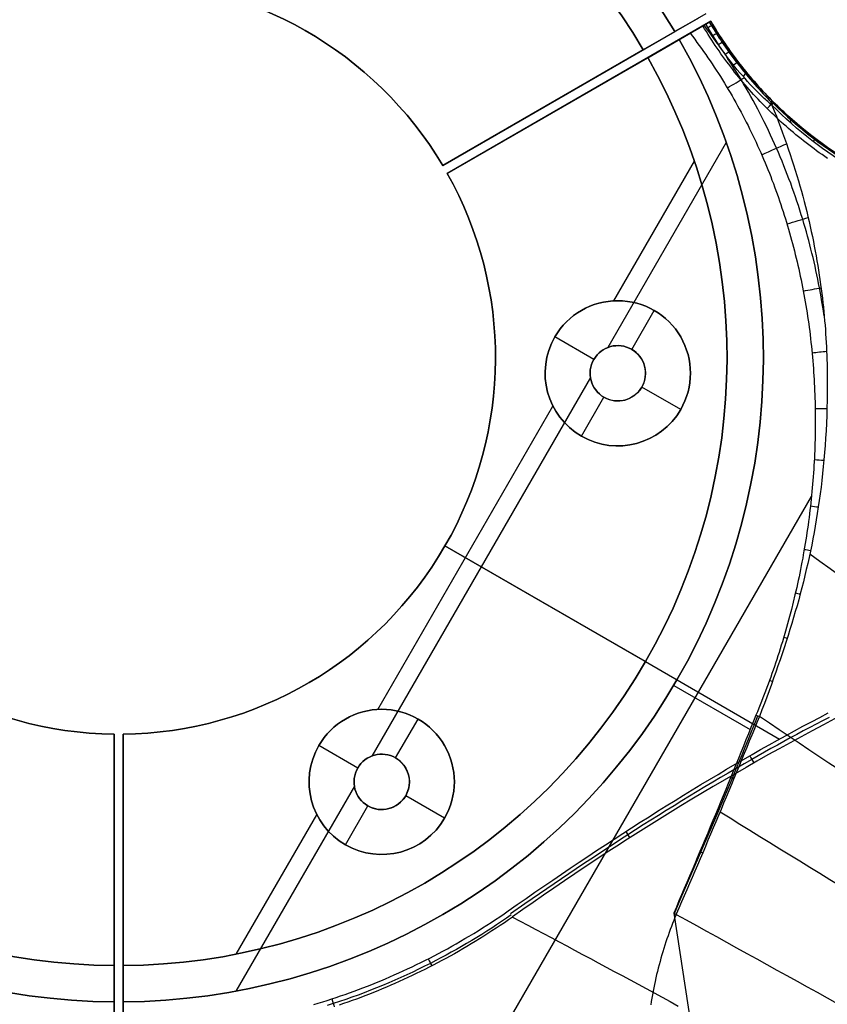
# Model space of a CAD drawing. Extents: x 8195 to 9024, y -2232 to -1505.
# Tile 17 of 42: x 8600 to 8689, y -2034 to -1925. Entities that reach past the tile are written whole.
import ezdxf

# ---------------------------------------------------------------- set-up
doc = ezdxf.new("R2010")
doc.units = 0
doc.layers.add('1', color=7, linetype='CONTINUOUS')

msp = doc.modelspace()

# ---------------------------------------------------------------- linework, layer by layer
at = {"layer": '1', "color": 7}
for p, q in [((8646.64, -1941.31, 47.55), (8675.65, -1924.56, 47.55)), ((8676.15, -1925.42, 47.55), (8647.14, -1942.18, 47.55)), ((8674.79, -1925.06, 27.55), (8668.72, -1928.56, 27.55)), ((8669.22, -1929.43, 27.55), (8675.29, -1925.92, 27.55)), ((8674.79, -1925.06, 67.55), (8672.19, -1926.56, 67.55)), ((8676.15, -1925.42, 66.21), (8676.15, -1925.42, 28.55)), ((8646.64, -1941.31, 53.55), (8672.19, -1926.56, 53.55)), ((8672.19, -1926.56, 67.55), (8672.19, -1926.56, 53.55)), ((8673.89, -1926.73, 67.55), (8672.69, -1927.43, 67.55)), ((8672.69, -1927.43, 53.55), (8647.14, -1942.18, 53.55)), ((8672.69, -1927.43, 67.55), (8672.69, -1927.43, 53.55)), ((8668.72, -1928.56, 42.55), (8646.64, -1941.31, 42.55)), ((8668.72, -1928.56, 42.55), (8668.72, -1928.56, 27.55)), ((8647.14, -1942.18, 42.55), (8669.22, -1929.43, 42.55)), ((8669.22, -1929.43, 42.55), (8669.22, -1929.43, 27.55)), ((8661.14, -1932.94, 53.55), (8661.14, -1932.94, 42.55)), ((8661.64, -1933.8, 53.55), (8661.64, -1933.8, 42.55)), ((8677.87, -1938.77, 53.55), (8664.82, -1961.37, 53.55)), ((8665.48, -1956.22, 42.55), (8674.36, -1940.85, 42.55)), ((8646.64, -1941.31, 53.55), (8646.64, -1941.31, 42.55)), ((8647.14, -1942.18, 53.55), (8647.14, -1942.18, 42.55)), ((8667.45, -1961.57, 44.55), (8669.92, -1957.28, 44.55)), ((8669.92, -1957.28, 44.55), (8669.92, -1957.28, 42.55)), ((8658.99, -1960.21, 44.55), (8658.99, -1960.21, 42.55)), ((8663.28, -1962.68, 44.55), (8658.99, -1960.21, 44.55)), ((8667.45, -1961.57, 53.55), (8667.45, -1961.57, 44.55)), ((8663.28, -1962.68, 44.55), (8663.28, -1962.68, 53.55)), ((8662.91, -1964.68, 53.55), (8638.82, -2006.4, 53.55)), ((8668.56, -1965.73, 44.55), (8668.56, -1965.73, 53.55)), ((8672.85, -1968.21, 44.55), (8668.56, -1965.73, 44.55)), ((8661.92, -1971.14, 44.55), (8664.4, -1966.85, 44.55)), ((8664.4, -1966.85, 44.55), (8664.4, -1966.85, 53.55)), ((8639.48, -2001.26, 42.55), (8658.78, -1967.82, 42.55)), ((8672.85, -1968.21, 42.55), (8672.85, -1968.21, 44.55)), ((8661.92, -1971.14, 44.55), (8661.92, -1971.14, 42.55)), ((8645.91, -2049.4, 67.55), (8687.25, -1977.8, 67.55)), ((8668.97, -1995.99, 42.55), (8646.89, -1983.24, 42.55)), ((8646.89, -1983.24, 42.55), (8646.89, -1983.24, 53.55)), ((8646.89, -1983.24, 53.55), (8672.44, -1997.99, 53.55)), ((8684.2, -1993.29, 67.55), (8684.58, -1993.4, 67.52)), ((8668.97, -1995.99, 42.55), (8668.97, -1995.99, 27.55)), ((8668.97, -1995.99, 27.55), (8683.74, -2004.52, 27.55)), ((8672.08, -1998.6, 67.55), (8680.5, -2003.46, 67.55)), ((8672.44, -1997.99, 53.55), (8672.44, -1997.99, 67.55)), ((8682.63, -1998.04, 67.55), (8682.96, -1998.16, 67.52)), ((8641.45, -2006.6, 44.55), (8643.92, -2002.31, 44.55)), ((8643.92, -2002.31, 44.55), (8643.92, -2002.31, 42.55)), ((8610.45, -2003.99, 42.55), (8610.45, -2029.49, 42.55)), ((8610.45, -2003.99, 53.55), (8610.45, -2003.99, 42.55)), ((8610.45, -2033.49, 53.55), (8610.45, -2003.99, 53.55)), ((8610.45, -2037.5, 47.55), (8610.45, -2003.99, 47.55)), ((8611.45, -2003.99, 53.55), (8611.45, -2003.99, 42.55)), ((8611.45, -2003.99, 53.55), (8611.45, -2033.49, 53.55)), ((8611.45, -2029.49, 42.55), (8611.45, -2003.99, 42.55)), ((8611.45, -2003.99, 47.55), (8611.45, -2037.5, 47.55)), ((8632.99, -2005.24, 44.55), (8632.99, -2005.24, 42.55)), ((8637.28, -2007.72, 44.55), (8632.99, -2005.24, 44.55)), ((8641.45, -2006.6, 53.55), (8641.45, -2006.6, 44.55)), ((8637.28, -2007.72, 44.55), (8637.28, -2007.72, 53.55)), ((8678.35, -2008.75, 67.55), (8678.7, -2008.89, 67.53)), ((8636.91, -2009.71, 53.55), (8623.86, -2032.31, 53.55)), ((8642.56, -2010.77, 44.55), (8642.56, -2010.77, 53.55)), ((8646.85, -2013.24, 44.55), (8642.56, -2010.77, 44.55)), ((8635.92, -2016.17, 44.55), (8638.4, -2011.88, 44.55)), ((8638.4, -2011.88, 44.55), (8638.4, -2011.88, 53.55)), ((8623.91, -2028.23, 42.55), (8632.78, -2012.86, 42.55)), ((8646.85, -2013.24, 42.55), (8646.85, -2013.24, 44.55)), ((8635.92, -2016.17, 44.55), (8635.92, -2016.17, 42.55)), ((8674.96, -2016.93, 67.55), (8675.27, -2017.06, 67.53)), ((8610.45, -2020.74, 53.55), (8610.45, -2020.74, 42.55)), ((8611.45, -2020.74, 53.55), (8611.45, -2020.74, 42.55)), ((8672.08, -2023.72, 67.55), (8678.83, -2067.97, 67.55)), ((8610.45, -2029.49, 27.55), (8610.45, -2036.5, 27.55)), ((8610.45, -2029.49, 42.55), (8610.45, -2029.49, 27.55)), ((8611.45, -2029.49, 42.55), (8611.45, -2029.49, 27.55)), ((8611.45, -2036.5, 27.55), (8611.45, -2029.49, 27.55)), ((8610.45, -2033.49, 67.55), (8610.45, -2033.49, 53.55)), ((8610.45, -2034.88, 67.55), (8610.45, -2033.49, 67.55)), ((8611.45, -2033.49, 67.55), (8611.45, -2033.49, 53.55)), ((8611.45, -2036.5, 67.55), (8611.45, -2033.49, 67.55))]:
    msp.add_line(p, q, dxfattribs=at)
for points in [[(8689.01, -1940.53), (8688.71, -1940.32), (8688.41, -1940.11), (8688.11, -1939.9), (8687.82, -1939.69), (8687.53, -1939.48), (8687.24, -1939.26), (8686.95, -1939.04), (8686.66, -1938.82), (8686.38, -1938.6), (8686.1, -1938.38), (8685.82, -1938.15), (8685.54, -1937.92), (8685.26, -1937.69), (8684.99, -1937.46), (8684.72, -1937.23), (8684.45, -1936.99), (8684.18, -1936.76), (8683.91, -1936.52), (8683.65, -1936.27), (8683.39, -1936.03), (8683.13, -1935.78), (8682.87, -1935.54), (8682.61, -1935.29), (8682.36, -1935.03), (8682.11, -1934.78), (8681.86, -1934.53), (8681.61, -1934.27), (8681.36, -1934.01), (8681.12, -1933.75), (8680.88, -1933.48), (8680.64, -1933.22), (8680.4, -1932.95), (8680.16, -1932.68), (8679.93, -1932.41), (8679.7, -1932.13), (8679.47, -1931.86), (8679.24, -1931.58), (8679.01, -1931.3), (8678.79, -1931.02), (8678.57, -1930.74), (8678.35, -1930.45), (8678.13, -1930.16), (8677.91, -1929.87), (8677.7, -1929.58), (8677.49, -1929.29), (8677.28, -1928.99), (8677.07, -1928.69), (8676.86, -1928.39), (8676.66, -1928.09), (8676.46, -1927.79), (8676.26, -1927.48), (8676.06, -1927.18), (8675.86, -1926.87), (8675.67, -1926.55), (8675.48, -1926.24), (8675.29, -1925.92)], [(8688.65, -1957.86), (8688.53, -1957.1), (8688.4, -1956.33), (8688.27, -1955.57), (8688.13, -1954.8), (8688.04, -1954.32), (8687.94, -1953.85), (8687.84, -1953.37), (8687.74, -1952.89), (8687.64, -1952.41), (8687.53, -1951.94), (8687.42, -1951.46), (8687.3, -1950.99), (8687.19, -1950.52), (8687.07, -1950.04), (8686.94, -1949.57), (8686.82, -1949.1), (8686.69, -1948.63), (8686.55, -1948.16), (8686.42, -1947.69), (8686.28, -1947.23), (8686.13, -1946.73), (8685.97, -1946.23), (8685.81, -1945.73), (8685.65, -1945.24), (8685.48, -1944.75), (8685.31, -1944.25), (8685.13, -1943.76), (8684.96, -1943.27), (8684.77, -1942.78), (8684.59, -1942.3), (8684.4, -1941.81), (8684.21, -1941.33), (8684.01, -1940.85), (8683.81, -1940.37), (8683.61, -1939.89), (8683.4, -1939.41), (8683.19, -1938.92), (8682.97, -1938.44), (8682.74, -1937.95), (8682.52, -1937.47), (8682.29, -1936.99), (8682.05, -1936.51), (8681.81, -1936.04), (8681.57, -1935.56), (8681.33, -1935.09), (8681.08, -1934.62), (8680.82, -1934.16), (8680.57, -1933.69), (8680.31, -1933.23), (8680.04, -1932.77), (8679.78, -1932.31), (8679.5, -1931.85), (8679.27, -1931.46), (8679.03, -1931.07), (8678.79, -1930.69), (8678.55, -1930.31), (8678.3, -1929.92), (8678.05, -1929.54), (8677.8, -1929.16), (8677.55, -1928.79), (8677.29, -1928.41), (8677.03, -1928.04), (8676.77, -1927.67), (8676.5, -1927.3), (8676.24, -1926.94), (8675.97, -1926.57), (8675.7, -1926.21), (8675.42, -1925.85)], [(8676.15, -1925.42), (8676.34, -1925.73), (8676.53, -1926.04), (8676.72, -1926.34), (8676.91, -1926.65), (8677.1, -1926.95), (8677.3, -1927.25), (8677.5, -1927.54), (8677.7, -1927.84), (8677.9, -1928.13), (8678.1, -1928.42), (8678.31, -1928.71), (8678.51, -1929), (8678.72, -1929.28), (8678.93, -1929.57), (8679.15, -1929.85), (8679.36, -1930.13), (8679.58, -1930.41), (8679.8, -1930.68), (8680.02, -1930.95), (8680.24, -1931.23), (8680.47, -1931.5), (8680.69, -1931.76), (8680.92, -1932.03), (8681.15, -1932.29), (8681.39, -1932.55), (8681.62, -1932.81), (8681.86, -1933.07), (8682.1, -1933.33), (8682.34, -1933.58), (8682.58, -1933.83), (8682.82, -1934.08), (8683.07, -1934.33), (8683.32, -1934.58), (8683.57, -1934.82), (8683.82, -1935.06), (8684.08, -1935.3), (8684.33, -1935.54), (8684.59, -1935.78), (8684.85, -1936.01), (8685.11, -1936.25), (8685.38, -1936.48), (8685.64, -1936.7), (8685.91, -1936.93), (8686.18, -1937.16), (8686.45, -1937.38), (8686.72, -1937.6), (8687, -1937.82), (8687.28, -1938.03), (8687.56, -1938.25), (8687.84, -1938.46), (8688.12, -1938.67), (8688.41, -1938.88), (8688.7, -1939.09), (8688.98, -1939.29), (8689.28, -1939.5)], [(8673.89, -1926.73), (8674.14, -1927.07), (8674.39, -1927.4), (8674.64, -1927.74), (8674.89, -1928.07), (8675.13, -1928.41), (8675.37, -1928.75), (8675.61, -1929.09), (8675.85, -1929.43), (8676.08, -1929.78), (8676.32, -1930.12), (8676.55, -1930.47), (8676.77, -1930.82), (8677, -1931.16), (8677.22, -1931.51), (8677.44, -1931.87), (8677.66, -1932.22), (8677.87, -1932.57), (8678.08, -1932.93), (8678.29, -1933.28), (8678.5, -1933.64), (8678.7, -1934), (8678.91, -1934.36), (8679.11, -1934.72), (8679.3, -1935.08), (8679.5, -1935.44), (8679.69, -1935.8), (8679.88, -1936.17), (8680.07, -1936.54), (8680.26, -1936.9), (8680.44, -1937.27), (8680.62, -1937.64), (8680.8, -1938.01), (8680.98, -1938.38), (8681.15, -1938.75), (8681.32, -1939.13), (8681.49, -1939.5), (8681.66, -1939.88), (8681.82, -1940.25), (8681.98, -1940.63), (8682.14, -1941.01), (8682.3, -1941.38), (8682.45, -1941.76), (8682.61, -1942.14), (8682.76, -1942.53), (8682.9, -1942.91), (8683.05, -1943.29), (8683.19, -1943.67), (8683.33, -1944.06), (8683.47, -1944.45), (8683.61, -1944.83), (8683.74, -1945.22), (8683.87, -1945.61), (8684, -1946), (8684.13, -1946.38), (8684.25, -1946.77), (8684.38, -1947.17), (8684.5, -1947.56), (8684.61, -1947.95), (8684.73, -1948.34), (8684.84, -1948.74), (8684.95, -1949.13), (8685.06, -1949.53), (8685.17, -1949.92), (8685.27, -1950.32), (8685.38, -1950.71), (8685.47, -1951.11), (8685.57, -1951.51), (8685.67, -1951.91), (8685.76, -1952.31), (8685.85, -1952.71), (8685.94, -1953.11), (8686.02, -1953.51), (8686.11, -1953.91), (8686.19, -1954.31), (8686.27, -1954.71), (8686.35, -1955.12), (8686.42, -1955.52), (8686.49, -1955.92), (8686.56, -1956.33), (8686.63, -1956.73), (8686.7, -1957.14), (8686.76, -1957.54), (8686.82, -1957.95), (8686.88, -1958.36), (8686.94, -1958.76), (8687, -1959.17), (8687.05, -1959.58), (8687.1, -1959.98), (8687.15, -1960.39), (8687.19, -1960.8), (8687.24, -1961.21), (8687.28, -1961.62), (8687.32, -1962.03), (8687.36, -1962.44), (8687.39, -1962.85), (8687.43, -1963.26), (8687.46, -1963.67), (8687.49, -1964.08), (8687.51, -1964.49), (8687.54, -1964.9), (8687.56, -1965.31), (8687.58, -1965.72), (8687.6, -1966.13), (8687.62, -1966.54), (8687.63, -1966.95), (8687.64, -1967.37), (8687.65, -1967.78), (8687.66, -1968.19), (8687.67, -1968.6), (8687.67, -1969.01), (8687.67, -1969.43), (8687.67, -1969.84), (8687.67, -1970.25), (8687.66, -1970.66), (8687.65, -1971.07), (8687.65, -1971.49), (8687.63, -1971.9), (8687.62, -1972.31), (8687.61, -1972.72), (8687.59, -1973.14), (8687.57, -1973.55), (8687.55, -1973.96), (8687.52, -1974.37), (8687.5, -1974.78), (8687.47, -1975.19), (8687.44, -1975.61), (8687.41, -1976.02), (8687.38, -1976.43), (8687.34, -1976.84), (8687.3, -1977.25), (8687.26, -1977.66), (8687.22, -1978.07), (8687.18, -1978.48), (8687.13, -1978.89), (8687.08, -1979.3), (8687.03, -1979.71), (8686.98, -1980.12), (8686.93, -1980.53), (8686.87, -1980.94), (8686.81, -1981.35), (8686.75, -1981.76), (8686.69, -1982.16), (8686.63, -1982.57), (8686.56, -1982.98), (8686.49, -1983.38), (8686.42, -1983.79), (8686.35, -1984.2), (8686.28, -1984.6), (8686.2, -1985.01), (8686.12, -1985.41), (8686.04, -1985.82), (8685.96, -1986.22), (8685.88, -1986.63), (8685.79, -1987.03), (8685.71, -1987.43), (8685.62, -1987.83), (8685.43, -1988.64), (8685.24, -1989.44), (8685.04, -1990.23), (8684.83, -1991.03), (8684.62, -1991.82), (8684.39, -1992.62), (8684.16, -1993.4), (8684.04, -1993.8), (8683.92, -1994.19), (8683.8, -1994.58), (8683.68, -1994.97), (8683.55, -1995.36), (8683.43, -1995.75), (8683.3, -1996.14), (8683.16, -1996.53), (8683.03, -1996.92), (8682.9, -1997.31), (8682.76, -1997.69), (8682.62, -1998.08), (8682.48, -1998.46), (8682.34, -1998.84), (8682.19, -1999.23), (8682.05, -1999.61), (8681.9, -1999.99), (8681.75, -2000.37), (8681.6, -2000.75), (8681.45, -2001.13), (8681.29, -2001.51), (8681.13, -2001.88)], [(8653.86, -2023.45), (8654.84, -2022.76), (8655.82, -2022.08), (8656.8, -2021.41), (8657.77, -2020.73), (8658.75, -2020.07), (8659.72, -2019.41), (8660.69, -2018.75), (8661.66, -2018.1), (8662.63, -2017.45), (8663.59, -2016.81), (8664.56, -2016.17), (8665.52, -2015.54), (8666.48, -2014.92), (8667.44, -2014.3), (8668.4, -2013.69), (8669.36, -2013.08), (8670.31, -2012.47), (8671.26, -2011.87), (8672.22, -2011.28), (8673.17, -2010.7), (8674.12, -2010.12), (8675.06, -2009.54), (8676.01, -2008.97), (8676.96, -2008.41), (8677.9, -2007.85), (8678.84, -2007.3), (8679.78, -2006.76), (8680.72, -2006.22), (8681.65, -2005.68), (8682.59, -2005.16), (8683.52, -2004.64), (8684.46, -2004.12), (8685.39, -2003.61), (8686.31, -2003.11), (8687.24, -2002.62), (8688.17, -2002.13), (8689.09, -2001.64)], [(8632.44, -2033.77), (8632.93, -2033.62), (8633.42, -2033.47), (8633.91, -2033.32), (8634.41, -2033.16), (8634.9, -2033), (8635.39, -2032.83), (8635.89, -2032.66), (8636.38, -2032.48), (8636.87, -2032.3), (8637.36, -2032.12), (8637.86, -2031.94), (8638.35, -2031.74), (8638.84, -2031.55), (8639.33, -2031.35), (8639.83, -2031.15), (8640.32, -2030.94), (8640.81, -2030.73), (8641.3, -2030.52), (8641.79, -2030.3), (8642.28, -2030.07), (8642.77, -2029.85), (8643.26, -2029.62), (8643.75, -2029.38), (8644.24, -2029.14), (8644.73, -2028.9), (8645.21, -2028.65), (8645.7, -2028.4), (8646.19, -2028.14), (8646.67, -2027.88), (8647.16, -2027.62), (8647.64, -2027.35), (8648.13, -2027.07), (8648.61, -2026.79), (8649.09, -2026.51), (8649.57, -2026.23), (8650.05, -2025.94), (8650.53, -2025.64), (8651.01, -2025.34), (8651.49, -2025.04), (8651.97, -2024.73), (8652.44, -2024.42), (8652.92, -2024.1), (8653.39, -2023.78), (8653.86, -2023.45)], [(8654.18, -2023.9), (8653.65, -2024.27), (8653.11, -2024.64), (8652.57, -2025), (8652.03, -2025.35), (8651.49, -2025.7), (8650.94, -2026.05), (8650.39, -2026.39), (8649.83, -2026.73), (8649.27, -2027.06), (8648.71, -2027.38), (8648.15, -2027.71), (8647.58, -2028.02), (8647.02, -2028.33), (8646.44, -2028.64), (8645.87, -2028.94), (8645.29, -2029.24), (8644.65, -2029.56), (8643.99, -2029.88), (8643.34, -2030.2), (8642.68, -2030.5), (8642.02, -2030.8), (8641.36, -2031.1), (8640.69, -2031.39), (8640.02, -2031.67), (8639.35, -2031.94), (8638.68, -2032.21), (8638, -2032.47), (8637.32, -2032.73), (8636.64, -2032.98), (8635.96, -2033.22), (8635.27, -2033.45), (8634.59, -2033.68), (8633.93, -2033.89)]]:
    msp.add_lwpolyline(points, dxfattribs=at)
at = {"layer": '1', "color": 7, "extrusion": (-0.656584, 0.745994, 0.111314)}
msp.add_lwpolyline([(-5239.94, 865.46), (-5239.94, 865.48), (-5239.94, 865.5), (-5239.94, 865.51), (-5239.94, 865.53), (-5239.94, 865.55), (-5239.94, 865.56), (-5239.94, 865.58), (-5239.94, 865.6), (-5239.94, 865.61), (-5239.93, 865.63), (-5239.93, 865.65), (-5239.93, 865.66), (-5239.92, 865.68), (-5239.92, 865.7), (-5239.92, 865.71), (-5239.91, 865.73), (-5239.91, 865.75), (-5239.9, 865.76), (-5239.89, 865.8), (-5239.88, 865.83), (-5239.87, 865.86), (-5239.86, 865.9), (-5239.84, 865.93), (-5239.82, 865.96), (-5239.81, 865.99), (-5239.79, 866.02), (-5239.77, 866.05), (-5239.75, 866.08), (-5239.73, 866.11), (-5239.71, 866.14), (-5239.68, 866.17), (-5239.66, 866.2), (-5239.64, 866.22), (-5239.61, 866.25), (-5239.59, 866.27), (-5239.56, 866.3), (-5239.53, 866.32), (-5239.51, 866.34), (-5239.49, 866.35), (-5239.48, 866.36), (-5239.46, 866.37), (-5239.45, 866.38), (-5239.43, 866.39), (-5239.42, 866.4)], dxfattribs=at)
at = {"layer": '1', "color": 7, "extrusion": (-0.673193, 0.719905, 0.168963)}
msp.add_lwpolyline([(-5020.97, 1305.35), (-5020.97, 1305.37), (-5020.97, 1305.38), (-5020.97, 1305.4), (-5020.97, 1305.42), (-5020.97, 1305.43), (-5020.97, 1305.45), (-5020.97, 1305.46), (-5020.97, 1305.48), (-5020.97, 1305.49), (-5020.97, 1305.51), (-5020.96, 1305.53), (-5020.96, 1305.54), (-5020.96, 1305.56), (-5020.96, 1305.57), (-5020.95, 1305.59), (-5020.95, 1305.6), (-5020.94, 1305.64), (-5020.93, 1305.67), (-5020.92, 1305.7), (-5020.91, 1305.73), (-5020.9, 1305.76), (-5020.89, 1305.79), (-5020.87, 1305.82), (-5020.86, 1305.85), (-5020.84, 1305.88), (-5020.82, 1305.91), (-5020.8, 1305.94), (-5020.79, 1305.97), (-5020.77, 1306), (-5020.75, 1306.02), (-5020.72, 1306.05), (-5020.7, 1306.08), (-5020.68, 1306.1), (-5020.66, 1306.13), (-5020.63, 1306.15), (-5020.61, 1306.17), (-5020.58, 1306.19), (-5020.56, 1306.21), (-5020.53, 1306.23), (-5020.51, 1306.25)], dxfattribs=at)
at = {"layer": '1', "color": 7, "extrusion": (0.395287, 0.740577, -0.54341)}
msp.add_lwpolyline([(-8579.59, 1346.03), (-8580.42, 1345.73), (-8581.24, 1345.43), (-8582.07, 1345.13), (-8582.89, 1344.83), (-8583.72, 1344.53), (-8584.54, 1344.24), (-8585.37, 1343.95), (-8586.2, 1343.66), (-8587.02, 1343.37), (-8587.85, 1343.09), (-8588.67, 1342.8), (-8589.5, 1342.52), (-8590.33, 1342.25), (-8591.16, 1341.97), (-8591.98, 1341.7), (-8592.81, 1341.43), (-8593.64, 1341.16), (-8594.47, 1340.89), (-8595.3, 1340.63), (-8596.13, 1340.37), (-8596.96, 1340.11), (-8597.78, 1339.85), (-8598.61, 1339.59), (-8599.44, 1339.34), (-8600.27, 1339.09), (-8601.1, 1338.84), (-8601.93, 1338.6), (-8602.77, 1338.35), (-8603.6, 1338.11), (-8604.43, 1337.87), (-8605.26, 1337.64), (-8606.09, 1337.4), (-8606.92, 1337.17), (-8607.76, 1336.94), (-8608.59, 1336.71), (-8609.42, 1336.49), (-8610.25, 1336.26), (-8611.09, 1336.04), (-8611.92, 1335.82), (-8612.75, 1335.61), (-8613.59, 1335.39), (-8614.42, 1335.18), (-8615.26, 1334.97), (-8616.09, 1334.77), (-8616.93, 1334.56), (-8617.76, 1334.36), (-8618.6, 1334.16), (-8619.43, 1333.96), (-8620.27, 1333.76), (-8621.1, 1333.57), (-8621.94, 1333.38), (-8622.78, 1333.19), (-8623.61, 1333), (-8624.45, 1332.82), (-8625.29, 1332.64), (-8626.12, 1332.46), (-8626.96, 1332.28), (-8627.8, 1332.1), (-8628.64, 1331.93), (-8629.48, 1331.76), (-8630.32, 1331.59), (-8631.15, 1331.43), (-8631.99, 1331.26), (-8632.83, 1331.1), (-8633.67, 1330.94), (-8634.51, 1330.78), (-8635.35, 1330.63), (-8636.19, 1330.48), (-8637.03, 1330.33), (-8637.88, 1330.18), (-8638.72, 1330.03), (-8639.56, 1329.89), (-8640.4, 1329.75), (-8641.24, 1329.61), (-8642.08, 1329.47), (-8642.93, 1329.34), (-8643.77, 1329.21), (-8644.61, 1329.08), (-8645.45, 1328.95), (-8646.3, 1328.82), (-8647.14, 1328.7), (-8647.98, 1328.58), (-8648.83, 1328.46), (-8649.67, 1328.35), (-8650.52, 1328.23), (-8651.36, 1328.12), (-8652.21, 1328.01), (-8653.05, 1327.9), (-8653.9, 1327.8), (-8654.74, 1327.7), (-8655.59, 1327.6), (-8656.43, 1327.5), (-8657.28, 1327.4), (-8658.13, 1327.31), (-8658.97, 1327.22), (-8659.82, 1327.13), (-8660.67, 1327.04), (-8661.52, 1326.96), (-8662.36, 1326.88), (-8663.21, 1326.8), (-8664.06, 1326.72), (-8664.91, 1326.64), (-8665.76, 1326.57), (-8666.61, 1326.5), (-8667.46, 1326.43), (-8668.31, 1326.37), (-8669.15, 1326.3), (-8670, 1326.24), (-8670.85, 1326.18), (-8671.71, 1326.12), (-8672.56, 1326.07), (-8673.41, 1326.02), (-8674.26, 1325.97), (-8675.11, 1325.92), (-8675.96, 1325.87), (-8676.81, 1325.83), (-8677.67, 1325.79), (-8678.52, 1325.75), (-8679.37, 1325.71), (-8680.22, 1325.68), (-8681.08, 1325.65), (-8681.93, 1325.62), (-8682.78, 1325.59), (-8683.64, 1325.57), (-8684.49, 1325.54), (-8685.34, 1325.52), (-8686.2, 1325.5), (-8687.05, 1325.49)], dxfattribs=at)
at = {"layer": '1', "color": 7, "extrusion": (0.483263, 0.854549, 0.190271)}
msp.add_lwpolyline([(-8539.8, -451.85), (-8540.48, -451.4), (-8541.16, -450.96), (-8541.85, -450.52), (-8542.53, -450.09), (-8543.21, -449.66), (-8543.9, -449.23), (-8544.58, -448.81), (-8545.26, -448.38), (-8545.95, -447.97), (-8546.64, -447.55), (-8547.32, -447.14), (-8548.01, -446.74), (-8548.7, -446.33), (-8549.38, -445.93), (-8550.07, -445.54), (-8550.76, -445.15), (-8551.45, -444.76), (-8552.14, -444.37), (-8552.83, -443.99), (-8553.52, -443.61), (-8554.21, -443.23), (-8554.91, -442.86), (-8555.6, -442.49), (-8556.29, -442.13), (-8556.99, -441.77), (-8557.68, -441.41), (-8558.37, -441.06), (-8559.07, -440.71), (-8559.77, -440.36), (-8560.46, -440.02), (-8561.16, -439.67), (-8561.86, -439.34), (-8562.55, -439), (-8563.25, -438.68), (-8563.95, -438.35), (-8564.65, -438.03), (-8565.35, -437.71), (-8566.05, -437.39), (-8566.75, -437.08), (-8567.46, -436.77), (-8568.16, -436.46), (-8568.86, -436.16), (-8569.56, -435.86), (-8570.27, -435.57), (-8570.97, -435.28), (-8571.68, -434.99), (-8572.38, -434.71), (-8573.09, -434.43), (-8573.8, -434.15), (-8574.5, -433.87), (-8575.21, -433.6), (-8575.92, -433.34), (-8576.63, -433.07), (-8577.34, -432.81), (-8578.05, -432.56), (-8578.76, -432.3), (-8579.47, -432.05), (-8580.18, -431.81), (-8580.89, -431.57), (-8581.6, -431.33), (-8582.32, -431.09), (-8583.03, -430.86), (-8583.74, -430.63), (-8584.46, -430.41), (-8585.17, -430.19), (-8585.89, -429.97), (-8586.6, -429.75), (-8587.32, -429.54), (-8588.04, -429.33), (-8588.76, -429.13), (-8589.47, -428.93), (-8590.19, -428.73), (-8590.91, -428.54), (-8591.63, -428.35), (-8592.35, -428.16), (-8593.07, -427.98), (-8593.8, -427.8), (-8594.52, -427.62), (-8595.24, -427.45), (-8595.96, -427.28), (-8596.69, -427.12), (-8597.41, -426.95), (-8598.14, -426.8), (-8598.86, -426.64), (-8599.59, -426.49), (-8600.31, -426.34), (-8601.04, -426.2), (-8601.77, -426.06), (-8602.5, -425.92), (-8603.22, -425.78), (-8603.95, -425.65), (-8604.68, -425.53), (-8605.41, -425.4), (-8606.14, -425.28), (-8606.88, -425.17), (-8607.61, -425.05), (-8608.34, -424.94), (-8609.07, -424.84), (-8609.81, -424.73), (-8610.54, -424.63), (-8611.27, -424.54), (-8612.01, -424.45), (-8612.74, -424.36), (-8613.48, -424.27), (-8614.22, -424.19), (-8614.95, -424.11), (-8615.69, -424.04), (-8616.43, -423.97), (-8617.17, -423.9), (-8617.91, -423.83), (-8618.65, -423.77), (-8619.39, -423.72), (-8620.13, -423.66), (-8620.87, -423.61), (-8621.61, -423.57), (-8622.35, -423.52), (-8623.1, -423.48), (-8623.84, -423.45), (-8624.58, -423.41), (-8625.33, -423.38), (-8626.07, -423.36), (-8626.82, -423.34), (-8627.56, -423.32), (-8628.31, -423.3), (-8629.06, -423.29), (-8629.81, -423.28), (-8630.55, -423.28), (-8631.3, -423.28)], dxfattribs=at)
at = {"layer": '1', "color": 7, "extrusion": (0.812935, 0.581508, 0.031402)}
msp.add_lwpolyline([(-6681.34, -156.28), (-6681.15, -156.36), (-6680.97, -156.42), (-6680.83, -156.47), (-6680.77, -156.49), (-6680.71, -156.51), (-6680.67, -156.52), (-6680.64, -156.53), (-6680.62, -156.53), (-6680.61, -156.54), (-6680.59, -156.54), (-6680.58, -156.54), (-6680.57, -156.54), (-6680.57, -156.54), (-6680.56, -156.55), (-6680.56, -156.55), (-6680.55, -156.55), (-6680.55, -156.55), (-6680.55, -156.55), (-6680.54, -156.55), (-6680.54, -156.55), (-6680.54, -156.55), (-6680.54, -156.54), (-6680.54, -156.54), (-6680.53, -156.54), (-6680.53, -156.54), (-6680.53, -156.54), (-6680.53, -156.54), (-6680.53, -156.54), (-6680.53, -156.54), (-6680.53, -156.54), (-6680.53, -156.54), (-6680.53, -156.54), (-6680.53, -156.54), (-6680.53, -156.54), (-6680.53, -156.54), (-6680.52, -156.54), (-6680.52, -156.54), (-6680.52, -156.54), (-6680.52, -156.54), (-6680.52, -156.54), (-6680.52, -156.54), (-6680.52, -156.54), (-6680.52, -156.54), (-6680.52, -156.54), (-6680.52, -156.54), (-6680.52, -156.54), (-6680.52, -156.54), (-6680.52, -156.54), (-6680.52, -156.54), (-6680.52, -156.54), (-6680.52, -156.54), (-6680.52, -156.54), (-6680.52, -156.54), (-6680.52, -156.54), (-6680.52, -156.54), (-6680.52, -156.54), (-6680.52, -156.54), (-6680.52, -156.54), (-6680.52, -156.54), (-6680.52, -156.54), (-6680.52, -156.54), (-6680.52, -156.54), (-6680.52, -156.54), (-6680.52, -156.53), (-6680.52, -156.53), (-6680.52, -156.53), (-6680.52, -156.53), (-6680.52, -156.53), (-6680.52, -156.53), (-6680.52, -156.53), (-6680.52, -156.53), (-6680.52, -156.53), (-6680.52, -156.53), (-6680.52, -156.53), (-6680.52, -156.53), (-6680.52, -156.53), (-6680.52, -156.53), (-6680.52, -156.53), (-6680.52, -156.53), (-6680.52, -156.53), (-6680.52, -156.53), (-6680.52, -156.53), (-6680.52, -156.53), (-6680.52, -156.53), (-6680.52, -156.53), (-6680.52, -156.53), (-6680.52, -156.53), (-6680.52, -156.53), (-6680.52, -156.53), (-6680.52, -156.53), (-6680.52, -156.53), (-6680.52, -156.53), (-6680.52, -156.52)], dxfattribs=at)
at = {"layer": '1', "color": 7}
for points in [[(8676, -1925.51, 66.74), (8676.25, -1925.91, 66.77), (8676.52, -1926.35, 66.79), (8676.79, -1926.79, 66.8), (8676.94, -1927.03, 66.81), (8677.1, -1927.27, 66.81), (8677.26, -1927.51, 66.82), (8677.42, -1927.75, 66.82), (8677.6, -1928.01, 66.82), (8677.78, -1928.28, 66.82), (8677.97, -1928.54, 66.82), (8678.16, -1928.81, 66.82), (8678.37, -1929.1, 66.81), (8678.59, -1929.4, 66.8), (8678.8, -1929.69, 66.79), (8679.03, -1929.98, 66.78), (8679.27, -1930.29, 66.77), (8679.51, -1930.6, 66.75), (8679.76, -1930.91, 66.73), (8680.01, -1931.22, 66.7), (8680.25, -1931.51, 66.67), (8680.5, -1931.8, 66.64), (8680.75, -1932.09, 66.61), (8681, -1932.38, 66.56), (8681.23, -1932.64, 66.52), (8681.47, -1932.9, 66.48), (8681.7, -1933.16, 66.42), (8681.94, -1933.41, 66.37), (8682.16, -1933.64, 66.31), (8682.38, -1933.87, 66.25), (8682.59, -1934.1, 66.18), (8682.82, -1934.32, 66.1), (8682.99, -1934.49, 66.03)], [(8682.9, -1934.67, 66.27), (8682.79, -1934.58, 66.32), (8682.67, -1934.48, 66.37), (8682.55, -1934.38, 66.42), (8682.43, -1934.27, 66.46), (8682.31, -1934.16, 66.51), (8682.18, -1934.05, 66.55), (8682.05, -1933.92, 66.59), (8681.92, -1933.8, 66.63), (8681.79, -1933.67, 66.67), (8681.65, -1933.54, 66.71), (8681.51, -1933.4, 66.75), (8681.37, -1933.26, 66.78), (8681.23, -1933.12, 66.81), (8681.09, -1932.97, 66.85), (8680.95, -1932.83, 66.88), (8680.8, -1932.67, 66.9), (8680.51, -1932.37, 66.96), (8680.22, -1932.05, 67), (8679.93, -1931.73, 67.05), (8679.64, -1931.4, 67.08), (8679.35, -1931.08, 67.12), (8679.08, -1930.75, 67.14), (8678.8, -1930.42, 67.17), (8678.54, -1930.1, 67.19), (8678.33, -1929.82, 67.2), (8678.12, -1929.55, 67.21), (8677.92, -1929.29, 67.22), (8677.73, -1929.02, 67.22)], [(8682.9, -1934.67, 66.27), (8683.14, -1935.28, 66.3), (8683.38, -1935.89, 66.34), (8683.62, -1936.5, 66.38), (8683.85, -1937.1, 66.41), (8684.07, -1937.7, 66.45), (8684.29, -1938.3, 66.48), (8684.5, -1938.9, 66.52), (8684.7, -1939.49, 66.55), (8684.9, -1940.08, 66.58), (8685.1, -1940.67, 66.61), (8685.28, -1941.25, 66.64), (8685.46, -1941.84, 66.67), (8685.64, -1942.41, 66.7), (8685.81, -1942.99, 66.72), (8685.98, -1943.56, 66.75), (8686.14, -1944.13, 66.78), (8686.29, -1944.7, 66.8), (8686.44, -1945.26, 66.83), (8686.59, -1945.82, 66.85), (8686.72, -1946.38, 66.87), (8686.86, -1946.94, 66.9), (8686.99, -1947.49, 66.92), (8687.11, -1948.04, 66.94), (8687.23, -1948.59, 66.96), (8687.35, -1949.13, 66.98), (8687.46, -1949.67, 67), (8687.56, -1950.21, 67.02), (8687.67, -1950.75, 67.03), (8687.76, -1951.28, 67.05), (8687.85, -1951.81, 67.07), (8687.94, -1952.33, 67.08), (8688.03, -1952.86, 67.1), (8688.11, -1953.38, 67.11), (8688.18, -1953.89, 67.13), (8688.26, -1954.41, 67.14), (8688.32, -1954.92, 67.16), (8688.39, -1955.43, 67.17), (8688.45, -1955.94, 67.18), (8688.51, -1956.44, 67.19), (8688.56, -1956.94, 67.2), (8688.61, -1957.44, 67.22), (8688.66, -1957.93, 67.23), (8688.7, -1958.42, 67.24), (8688.74, -1958.91, 67.25), (8688.78, -1959.39, 67.26), (8688.81, -1959.87, 67.27), (8688.84, -1960.35, 67.27), (8688.87, -1960.83, 67.28), (8688.89, -1961.3, 67.29), (8688.91, -1961.77, 67.3), (8688.93, -1962.24, 67.31), (8688.95, -1962.7, 67.31), (8688.96, -1963.16, 67.32), (8688.97, -1963.62, 67.33), (8688.98, -1964.08, 67.33), (8688.99, -1964.53, 67.34), (8688.99, -1964.98, 67.35), (8688.99, -1965.42, 67.35), (8688.99, -1965.87, 67.36), (8688.99, -1966.31, 67.36), (8688.98, -1966.74, 67.37), (8688.97, -1967.18, 67.37), (8688.95, -1968.04, 67.38), (8688.93, -1968.88, 67.39), (8688.89, -1969.72, 67.4), (8688.85, -1970.54, 67.41), (8688.8, -1971.35, 67.41), (8688.75, -1972.15, 67.42), (8688.69, -1972.94, 67.43), (8688.62, -1973.73, 67.43), (8688.55, -1974.5, 67.44), (8688.47, -1975.26, 67.44), (8688.39, -1976.01, 67.45), (8688.3, -1976.76, 67.46), (8688.21, -1977.49, 67.46), (8688.11, -1978.22, 67.46), (8688, -1978.94, 67.47), (8687.89, -1979.66, 67.47), (8687.77, -1980.37, 67.48), (8687.65, -1981.07, 67.48), (8687.53, -1981.77, 67.48), (8687.4, -1982.46, 67.49), (8687.27, -1983.14, 67.49), (8687.13, -1983.82, 67.49), (8686.98, -1984.5, 67.49), (8686.83, -1985.17, 67.5), (8686.68, -1985.84, 67.5), (8686.52, -1986.51, 67.5), (8686.36, -1987.18, 67.5), (8686.19, -1987.84, 67.5), (8686.02, -1988.5, 67.51), (8685.84, -1989.16, 67.51), (8685.66, -1989.82, 67.51), (8685.47, -1990.48, 67.51), (8685.28, -1991.14, 67.51), (8685.08, -1991.8, 67.51), (8684.88, -1992.46, 67.52), (8684.67, -1993.12, 67.52), (8684.46, -1993.78, 67.52), (8684.24, -1994.45, 67.52), (8684.02, -1995.12, 67.52), (8683.79, -1995.79, 67.52), (8683.56, -1996.46, 67.52), (8683.32, -1997.14, 67.52), (8683.08, -1997.82, 67.52), (8682.83, -1998.51, 67.52), (8682.58, -1999.2, 67.52), (8682.32, -1999.9, 67.53), (8682.06, -2000.6, 67.53), (8681.79, -2001.31, 67.53), (8681.52, -2002.03, 67.53)], [(8672.17, -2023.76, 67.55), (8672.88, -2022.06, 67.55), (8673.61, -2020.36, 67.55), (8674.33, -2018.66, 67.54), (8676.81, -2012.9, 67.54), (8677.68, -2010.87, 67.54), (8678.11, -2009.85, 67.54), (8678.54, -2008.83, 67.54), (8678.9, -2007.97, 67.54), (8679.26, -2007.12, 67.54), (8679.61, -2006.26, 67.54), (8679.96, -2005.4, 67.54), (8680.31, -2004.54, 67.54), (8680.66, -2003.68, 67.54), (8681, -2002.82, 67.54), (8681.33, -2001.96, 67.54)], [(8689.19, -2002.13, 27.63), (8688.48, -2002.5, 27.63), (8687.76, -2002.88, 27.63), (8687.05, -2003.25, 27.62), (8686.34, -2003.63, 27.62), (8685.62, -2004.02, 27.62), (8684.91, -2004.4, 27.62), (8684.21, -2004.79, 27.62), (8683.5, -2005.18, 27.62), (8682.79, -2005.57, 27.62), (8682.09, -2005.96, 27.62), (8681.39, -2006.36, 27.62), (8680.68, -2006.76, 27.62), (8679.82, -2007.26, 27.62), (8678.95, -2007.76, 27.62), (8678.09, -2008.26, 27.62), (8677.23, -2008.77, 27.62), (8676.37, -2009.27, 27.62), (8675.52, -2009.79, 27.62), (8674.66, -2010.3, 27.62), (8673.81, -2010.82, 27.62), (8672.96, -2011.34, 27.61), (8672.11, -2011.87, 27.61), (8671.26, -2012.4, 27.61), (8670.41, -2012.93, 27.61), (8669.57, -2013.46, 27.61), (8668.73, -2013.99, 27.61), (8667.88, -2014.53, 27.61), (8667.04, -2015.07, 27.61), (8666.23, -2015.6, 27.61), (8665.41, -2016.13, 27.61), (8664.59, -2016.67, 27.61), (8663.78, -2017.21, 27.61), (8662.96, -2017.74, 27.61), (8662.15, -2018.28, 27.61), (8661.34, -2018.83, 27.61), (8660.53, -2019.37, 27.61), (8659.73, -2019.92, 27.61), (8658.92, -2020.47, 27.61), (8658.11, -2021.02, 27.61), (8657.31, -2021.57, 27.61), (8655.7, -2022.68, 27.61), (8654.1, -2023.79, 27.61)], [(8654.34, -2024.13, 27.8), (8653.88, -2024.44, 27.8), (8653.43, -2024.76, 27.8), (8652.98, -2025.07, 27.8), (8652.52, -2025.37, 27.8), (8652.06, -2025.67, 27.8), (8651.6, -2025.96, 27.8), (8651.15, -2026.26, 27.8), (8650.69, -2026.54, 27.81), (8650.23, -2026.82, 27.81), (8649.77, -2027.1, 27.81), (8649.31, -2027.38, 27.81), (8648.85, -2027.65, 27.81), (8648.38, -2027.92, 27.81), (8647.92, -2028.18, 27.81), (8647.46, -2028.44, 27.81), (8646.99, -2028.69, 27.82), (8646.53, -2028.94, 27.82), (8646.06, -2029.19, 27.82), (8645.6, -2029.43, 27.82), (8645.13, -2029.67, 27.82), (8644.66, -2029.91, 27.82), (8644.2, -2030.14, 27.83), (8643.73, -2030.36, 27.83), (8643.26, -2030.59, 27.83), (8642.79, -2030.81, 27.83), (8642.32, -2031.03, 27.83), (8641.85, -2031.24, 27.83), (8641.38, -2031.45, 27.84), (8640.91, -2031.65, 27.84), (8640.44, -2031.85, 27.84), (8639.97, -2032.05, 27.84), (8639.5, -2032.25, 27.84), (8639.03, -2032.44, 27.84), (8638.56, -2032.63, 27.85), (8638.08, -2032.81, 27.85), (8637.61, -2032.99, 27.85), (8637.14, -2033.17, 27.85), (8636.66, -2033.34, 27.85), (8636.19, -2033.51, 27.86), (8635.72, -2033.68, 27.86), (8635.25, -2033.84, 27.86)], [(8654.34, -2024.13, 27.8), (8655.18, -2024.58, 28.36), (8656.03, -2025.03, 28.93), (8656.88, -2025.49, 29.48), (8657.74, -2025.94, 30.04), (8658.59, -2026.4, 30.59), (8659.45, -2026.86, 31.13), (8660.31, -2027.32, 31.67), (8661.17, -2027.78, 32.2), (8662.04, -2028.25, 32.73), (8662.9, -2028.71, 33.25), (8663.77, -2029.18, 33.77), (8664.64, -2029.65, 34.28), (8665.52, -2030.12, 34.79), (8666.39, -2030.59, 35.29), (8667.27, -2031.07, 35.79), (8668.15, -2031.54, 36.28), (8669.03, -2032.02, 36.77), (8669.92, -2032.5, 37.25), (8670.8, -2032.98, 37.72), (8671.69, -2033.46, 38.2), (8672.58, -2033.94, 38.66)], [(8672.35, -2023.84, 67.54), (8672.21, -2024.17, 67.54), (8672.08, -2024.5, 67.54), (8671.95, -2024.84, 67.54), (8671.82, -2025.17, 67.54), (8671.69, -2025.51, 67.54), (8671.57, -2025.85, 67.54), (8671.45, -2026.19, 67.54), (8671.33, -2026.53, 67.54), (8671.21, -2026.88, 67.54), (8671.1, -2027.24, 67.54), (8670.98, -2027.59, 67.54), (8670.88, -2027.95, 67.54), (8670.77, -2028.31, 67.54), (8670.67, -2028.67, 67.54), (8670.57, -2029.03, 67.54), (8670.47, -2029.39, 67.54), (8670.38, -2029.75, 67.54), (8670.29, -2030.12, 67.54), (8670.2, -2030.48, 67.54), (8670.11, -2030.85, 67.54), (8670.03, -2031.22, 67.54), (8669.95, -2031.58, 67.54), (8669.88, -2031.95, 67.54), (8669.81, -2032.32, 67.54), (8669.74, -2032.69, 67.54), (8669.67, -2033.06, 67.54), (8669.61, -2033.43, 67.54), (8669.55, -2033.81, 67.54)]]:
    msp.add_polyline3d(points, dxfattribs=at)
at = {"layer": '1', "color": 7, "extrusion": (0, 0, -1)}
for centre, radius, start, end in [((-8610.95, -1962.49, -67.55), 71, 30.4035, 149.5965), ((-8610.95, -1962.49, -42.55), 67, 30.4276, 149.5724), ((-8610.95, -1962.49, -35.05), 67, 30.4276, 149.5724), ((-8610.95, -1962.49, -53.55), 41.5, 30.6903, 149.3097), ((-8714.87, -1902.49, -47.46), 45, 300.5703, 329.3634), ((-8610.95, -1962.49, -67.55), 71, 270.4035, 29.5965), ((-8610.95, -1962.49, -67.55), 71, 150.4035, 269.5965), ((-8610.95, -1962.49, -42.55), 67, 270.4276, 29.5724), ((-8610.95, -1962.49, -35.05), 67, 270.4276, 29.5724), ((-8610.95, -1962.49, -42.55), 67, 150.4276, 269.5724), ((-8610.95, -1962.49, -35.05), 67, 150.4276, 269.5724), ((-8610.95, -1962.49, -53.55), 41.5, 270.6903, 29.3097), ((-8610.95, -1962.49, -53.55), 41.5, 150.6903, 269.3097), ((-8665.92, -1964.21, -44.55), 8, 30, 210), ((-8665.92, -1964.21, -43.55), 8, 30, 210), ((-8665.92, -1964.21, -43.55), 8, 210, 30), ((-8665.92, -1964.21, -44.55), 8, 210, 30), ((-8665.92, -1964.21, -53.55), 3.05, 300, 120), ((-8665.92, -1964.21, -53.55), 3.05, 120, 300), ((-8639.92, -2009.24, -43.55), 8, 30, 210), ((-8639.92, -2009.24, -44.55), 8, 30, 210), ((-7791.07, -1645.71, -67.55), 958.68, 201.80936, 203.22259), ((-8639.92, -2009.24, -43.55), 8, 210, 30), ((-8639.92, -2009.24, -44.55), 8, 210, 30), ((-8639.92, -2009.24, -53.55), 3.05, 300, 120), ((-8639.92, -2009.24, -53.55), 3.05, 120, 300)]:
    msp.add_arc(centre, radius, start, end, dxfattribs=at)
at = {"layer": '1', "color": 7}
for centre, radius, start, end in [((8610.95, -1962.49, 53.55), 71, 30.4035, 149.5965), ((8610.95, -1962.49, 60.55), 71, 30.4035, 149.5965), ((8610.95, -1962.49, 27.55), 67, 30.4276, 149.5724), ((8610.95, -1962.49, 42.55), 41.5, 30.6903, 149.3097), ((8610.95, -1962.49, 48.05), 41.5, 30.6903, 149.3097), ((8610.95, -1962.49, 53.55), 71, 150.4035, 269.5965), ((8610.95, -1962.49, 60.55), 71, 150.4035, 269.5965), ((8610.95, -1962.49, 53.55), 71, 270.4035, 29.5965), ((8610.95, -1962.49, 60.55), 71, 270.4035, 29.5965), ((8610.95, -1962.49, 27.55), 67, 150.4276, 269.5724), ((8610.95, -1962.49, 27.55), 67, 270.4276, 29.5724), ((8610.95, -1962.49, 42.55), 41.5, 150.6903, 269.3097), ((8610.95, -1962.49, 48.05), 41.5, 150.6903, 269.3097), ((8610.95, -1962.49, 42.55), 41.5, 270.6903, 29.3097), ((8610.95, -1962.49, 48.05), 41.5, 270.6903, 29.3097), ((8665.92, -1964.21, 42.55), 8, 330, 150), ((8665.92, -1964.21, 42.55), 8, 150, 330), ((8665.92, -1964.21, 44.55), 3.05, 60, 240), ((8665.92, -1964.21, 49.05), 3.05, 60, 240), ((8665.92, -1964.21, 44.55), 3.05, 240, 60), ((8665.92, -1964.21, 49.05), 3.05, 240, 60), ((8639.92, -2009.24, 42.55), 8, 330, 150), ((8639.92, -2009.24, 42.55), 8, 150, 330), ((8639.92, -2009.24, 44.55), 3.05, 60, 240), ((8639.92, -2009.24, 49.05), 3.05, 60, 240), ((8639.92, -2009.24, 44.55), 3.05, 240, 60), ((8639.92, -2009.24, 49.05), 3.05, 240, 60)]:
    msp.add_arc(centre, radius, start, end, dxfattribs=at)
at = {"layer": '1', "color": 7, "extrusion": (0.499993, -0.86603, 1.78745e-06)}
msp.add_arc((6548.47, 62.36, 6005.49), 5.17, 66.8793, 89.7848, dxfattribs=at)
at = {"layer": '1', "color": 7, "extrusion": (0.5, -0.866025, -4.72096e-12)}
msp.add_arc((6550.06, 28.55, 6005.54), 1, 269.9983, 359.9982, dxfattribs=at)
at = {"layer": '1', "color": 7, "extrusion": (0.500008, -0.866021, -1.34829e-05)}
msp.add_arc((6549.92, 66.24, 6005.6), 1.09, 3.0304, 63.618, dxfattribs=at)
at = {"layer": '1', "color": 7, "extrusion": (-0.422012, -0.29242, -0.858135)}
msp.add_arc((6527.39, -5173.28, -3155.71), 29.77, 88.8942, 96.4198, dxfattribs=at)
at = {"layer": '1', "color": 7, "extrusion": (0.518449, -0.854069, 0.042147)}
msp.add_arc((6416.41, -193.03, 6145.87), 1.09, 3.4809, 64.1035, dxfattribs=at)
at = {"layer": '1', "color": 7, "extrusion": (-0.603833, -0.414898, -0.680622)}
msp.add_arc((6503.33, -4107.15, -4485.16), 30.94, 74.7374, 95.617, dxfattribs=at)
at = {"layer": '1', "color": 7, "extrusion": (0.537883, -0.842669, 0.0243)}
msp.add_arc((6276.22, -86.72, 6292.36), 1.09, 4.1776, 65.2175, dxfattribs=at)
at = {"layer": '1', "color": 7, "extrusion": (0.5591, -0.829071, 0.006992)}
msp.add_arc((6115.63, 21.13, 6450.25), 1.09, 4.5166, 66.2646, dxfattribs=at)
at = {"layer": '1', "color": 7, "extrusion": (0.582379, -0.812835, -0.011569)}
msp.add_arc((5930.1, 142.83, 6621.01), 1.08, 4.3316, 66.4207, dxfattribs=at)
at = {"layer": '1', "color": 7, "extrusion": (0.607796, -0.793334, -0.03472)}
msp.add_arc((5714.86, 302.61, 6803.88), 1.09, 3.3102, 64.8188, dxfattribs=at)
at = {"layer": '1', "color": 7, "extrusion": (0.633818, -0.770572, -0.067043)}
msp.add_arc((5475.94, 535.63, 6985.21), 1.08, 1.157, 61.9218, dxfattribs=at)
at = {"layer": '1', "color": 7, "extrusion": (-0.51468, 0.857383, 2.9509e-11)}
msp.add_arc((-6445.57, 62.44, -6123.5), 5.11, 90.359, 115.537, dxfattribs=at)
at = {"layer": '1', "color": 7, "extrusion": (0.707431, -0.706782, 0)}
msp.add_arc((4767.64, 28.55, 7509.82), 1, 270, 360, dxfattribs=at)
at = {"layer": '1', "color": 7, "extrusion": (0.681399, -0.690292, -0.243295)}
msp.add_arc((4819.57, 1882.49, 7235.63), 1.08, 1.7976, 50.4885, dxfattribs=at)
at = {"layer": '1', "color": 7, "extrusion": (0.68185, -0.683119, -0.261589)}
msp.add_arc((4777.97, 2025.93, 7224.7), 1.09, 2.3196, 48.1124, dxfattribs=at)
at = {"layer": '1', "color": 7, "extrusion": (-0.534735, -0.221385, -0.815504)}
msp.add_arc((5089.56, -5938.91, -4268.78), 42.98, 46.7946, 63.2166, dxfattribs=at)
at = {"layer": '1', "color": 7, "extrusion": (-0.540353, -0.220412, -0.812057)}
msp.add_arc((5050.25, -5936.27, -4318.76), 43.88, 46.6957, 62.5121, dxfattribs=at)
at = {"layer": '1', "color": 7, "extrusion": (0.537851, 0.22018, 0.81378)}
msp.add_arc((-5059.47, -5943.66, 4297.92), 44.04, 117.5282, 133.4041, dxfattribs=at)
at = {"layer": '1', "color": 7, "extrusion": (0.713565, -0.634866, -0.296261)}
msp.add_arc((4325.41, 2365.37, 7407.28), 1.06, 1.5318, 50.4216, dxfattribs=at)
at = {"layer": '1', "color": 7, "extrusion": (-0.400985, 0.916085, 1.22414e-12)}
msp.add_arc((-7175.24, 62.37, -5258.57), 5.18, 90.3667, 126.1088, dxfattribs=at)
at = {"layer": '1', "color": 7, "extrusion": (0.747905, -0.57342, -0.334407)}
msp.add_arc((3746.69, 2759.79, 7587.55), 1.06, 1.5084, 51.7959, dxfattribs=at)
at = {"layer": '1', "color": 7, "extrusion": (-0.289224, 0.957261, 6.88537e-13)}
msp.add_arc((-7750.05, 62.41, -4376.29), 5.14, 90.0942, 118.5178, dxfattribs=at)
at = {"layer": '1', "color": 7, "extrusion": (-0.186191, 0.982513, -5.36463e-12)}
msp.add_arc((-8170.44, 62.49, -3538.28), 5.05, 89.7932, 112.9246, dxfattribs=at)
at = {"layer": '1', "color": 7, "extrusion": (-0.095481, 0.995431, -3.41751e-12)}
msp.add_arc((-8460.33, 62.59, -2782.45), 4.95, 89.5871, 108.4782, dxfattribs=at)
at = {"layer": '1', "color": 7, "extrusion": (-0.01582, 0.999875, 1.36829e-12)}
msp.add_arc((-8655.48, 62.68, -2105.3), 4.86, 89.517, 104.9527, dxfattribs=at)
at = {"layer": '1', "color": 7, "extrusion": (0.055145, 0.998478, -1.20678e-11)}
msp.add_arc((-8783.21, 62.75, -1491.65), 4.79, 89.6051, 102.3854, dxfattribs=at)
at = {"layer": '1', "color": 7, "extrusion": (0.11882, 0.992916, 4.24004e-12)}
msp.add_arc((-8860.73, 62.8, -932.61), 4.74, 89.854, 100.4453, dxfattribs=at)
at = {"layer": '1', "color": 7, "extrusion": (0.178496, 0.983941, -8.55443e-12)}
msp.add_arc((-8901, 62.84, -401.26), 4.71, 90.2719, 98.8691, dxfattribs=at)
at = {"layer": '1', "color": 7, "extrusion": (-0.434702, -0.72458, 0.534806)}
msp.add_arc((8556.27, 2095.98, -2302.53), 565.38, 261.2283, 270.2145, dxfattribs=at)
at = {"layer": '1', "color": 7, "extrusion": (0.236405, 0.971654, 2.67905e-11)}
msp.add_arc((-8909.29, 62.86, 121.24), 4.69, 90.8966, 97.4911, dxfattribs=at)
at = {"layer": '1', "color": 7, "extrusion": (-0.005883, 0.007639, 0.999954)}
msp.add_arc((8829.09, -2268.08, -38.58), 300.27, 117.1078, 125.5868, dxfattribs=at)
at = {"layer": '1', "color": 7, "extrusion": (0.356223, 0.934401, 1.36318e-05)}
msp.add_arc((-8824.78, 63, 1221.86), 4.53, 90.0005, 95.2311, dxfattribs=at)
at = {"layer": '1', "color": 7, "extrusion": (0.011261, -0.005203, -0.999923)}
msp.add_arc((-7780.01, -1635.59, 40.66), 973.26, 202.10537, 203.49811, dxfattribs=at)
at = {"layer": '1', "color": 7, "extrusion": (0.372559, 0.645751, -0.666487)}
msp.add_arc((-8604.38, 2560.82, 1896.56), 779.29, 270.00191, 276.19841, dxfattribs=at)
at = {"layer": '1', "color": 7, "extrusion": (-0.867616, -0.497235, -4.2249e-11)}
msp.add_arc((6056.97, 29.08, -6533.67), 1.54, 270.4532, 306.2364, dxfattribs=at)
at = {"layer": '1', "color": 7, "extrusion": (-0.439229, -0.767871, 0.466317)}
msp.add_arc((8614.15, 2297.31, -2234.42), 1046.4, 265.45771, 269.98602, dxfattribs=at)
at = {"layer": '1', "color": 7, "extrusion": (-0.83962, -0.543175, 7.52942e-11)}
msp.add_arc((6399.17, 29.09, -6182.48), 1.54, 270.3826, 302.7828, dxfattribs=at)
at = {"layer": '1', "color": 7, "extrusion": (0.382039, 0.924146, -2.44994e-05)}
msp.add_arc((-8787.41, 62.58, 1442.86), 5, 90.0007, 93.3666, dxfattribs=at)
at = {"layer": '1', "color": 7, "extrusion": (-0.481313, -0.875003, 0.052028)}
msp.add_arc((8656.76, 1604.87, -2399.74), 1414.64, 266.64822, 269.93759, dxfattribs=at)
at = {"layer": '1', "color": 7, "extrusion": (-0.891253, -0.453506, -2.3017e-11)}
msp.add_arc((5728.69, 29.1, -6784.87), 1.56, 270.3145, 304.47, dxfattribs=at)
at = {"layer": '1', "color": 7, "extrusion": (-0.950325, -0.311258, 8.81597e-12)}
msp.add_arc((4619.67, 29.11, -7572.67), 1.56, 270.7378, 307.0329, dxfattribs=at)

doc.saveas('drawing.dxf')
